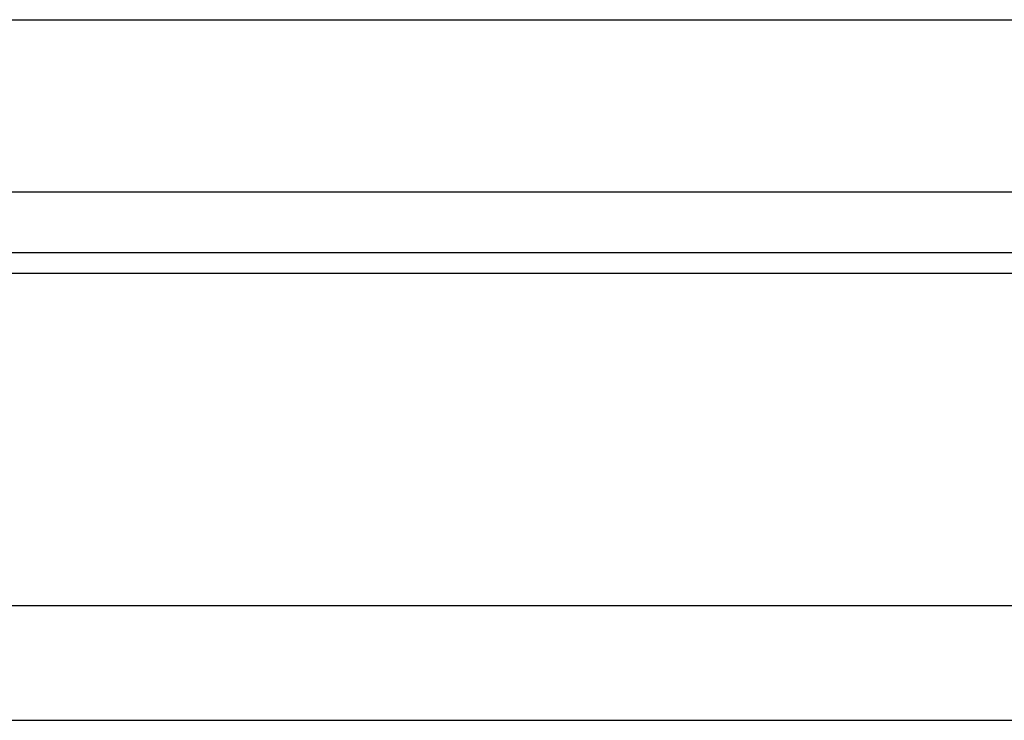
# Model space of a CAD drawing. Header units: millimetres. Extents: x 771 to 1030, y 218 to 303.
# Tile 37 of 54: x 973 to 982, y 231 to 237. Entities that reach past the tile are written whole.
import ezdxf

# ---------------------------------------------------------------- set-up
doc = ezdxf.new("R2010")
doc.units = ezdxf.units.MM
doc.header["$LTSCALE"] = 0.15
doc.layers.add('OUT', color=3, linetype='CONTINUOUS')

msp = doc.modelspace()

# ---------------------------------------------------------------- linework, layer by layer
at = {"layer": 'OUT', "color": 0, "linetype": 'Continuous'}
msp.add_line((942.629, 237.1754), (989.329, 237.1754), dxfattribs=at)
at = {"layer": 'OUT', "color": 0}
for p, q in [((942.629, 235.6754), (989.329, 235.6754)), ((899.699, 235.1486), (1029.979, 235.1486)), ((899.6942, 234.9686), (1029.979, 234.9686)), ((899.1311, 232.0754), (1029.979, 232.0754)), ((864.979, 231.0754), (1029.979, 231.0754))]:
    msp.add_line(p, q, dxfattribs=at)

doc.saveas('drawing.dxf')
